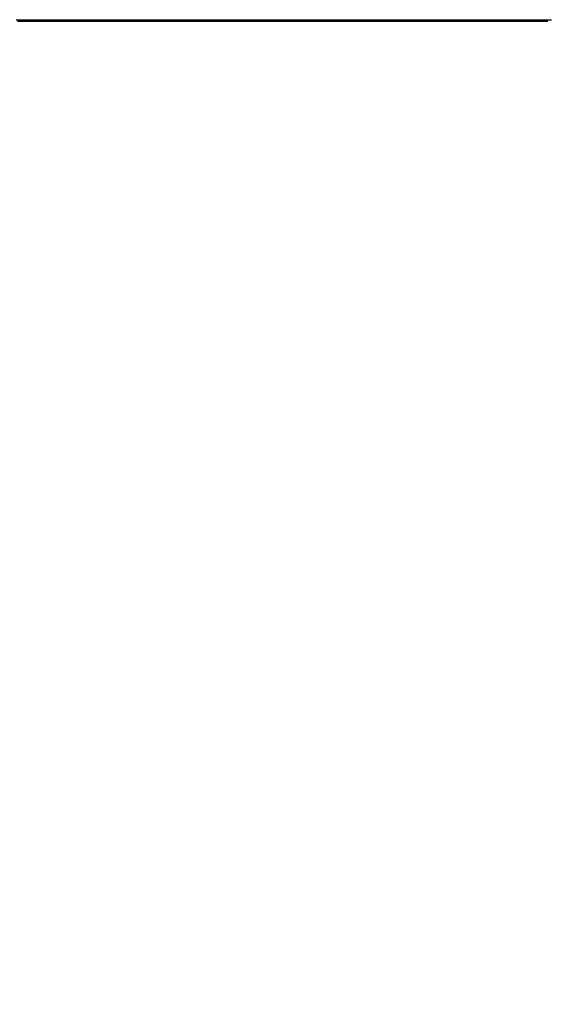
# Paper-space layout 'Wall Base Bracket' of a CAD drawing. Header units: millimetres. Extents: x 245 to 9339, y 492 to 8064.
# Tile 26 of 57: x 2815 to 3197, y 2126 to 2840. Entities that reach past the tile are written whole.
import ezdxf

# ---------------------------------------------------------------- set-up
doc = ezdxf.new("R2010")
doc.units = ezdxf.units.MM
doc.layers.add('COMPONENT_GEOMETRY', color=7, linetype='Continuous')
doc.styles.add('SLDTEXTSTYLE0', font='TXT', dxfattribs={"width": 0.75})
doc.dimstyles.new('SLDDIMSTYLE0', dxfattribs={"dimtxt": 50, "dimasz": 3.302, "dimexe": 0, "dimexo": 0.0625, "dimgap": 12.5, "dimtad": 0, "dimtih": 1, "dimtoh": 1, "dimdec": 0, "dimrnd": 1e-09, "dimzin": 12, "dimdsep": 46, "dimtxsty": 'SLDTEXTSTYLE0', "dimsah": 1, "dimcen": 0.09, "dimadec": 0, "dimazin": 3, "dimtfac": 1, "dimtdec": 0, "dimtofl": 0, "dimtmove": 0, "dimatfit": 3, "dimfxl": 1, "dimfrac": 2, "dimtolj": 1, "dimtzin": 12, "dimarcsym": 0})
doc.dimstyles.new('SLDDIMSTYLE2', dxfattribs={"dimtxt": 3.175, "dimasz": 3.302, "dimexe": 0, "dimexo": 0.0625, "dimgap": 0.79375, "dimtad": 0, "dimtih": 1, "dimtoh": 1, "dimdec": 1, "dimrnd": 1e-09, "dimzin": 12, "dimdsep": 46, "dimtxsty": 'SLDTEXTSTYLE0', "dimsah": 1, "dimcen": 0.09, "dimadec": 0, "dimazin": 3, "dimtfac": 1, "dimtdec": 1, "dimtofl": 0, "dimtmove": 0, "dimatfit": 3, "dimfxl": 1, "dimfrac": 2, "dimtolj": 1, "dimtzin": 12, "dimarcsym": 0})

# ---------------------------------------------------------------- blocks, each defined once
blk = doc.blocks.new('_D_21')
at = {"layer": 'COMPONENT_GEOMETRY', "color": 7}
for p, q in [((4545.08, 2838.73), (4868.32, 2838.73)), ((4865.15, 2838.73), (4865.15, 1750.17)), ((4865.15, 656.56), (4865.15, 1745.13)), ((713.95, 656.56), (4868.32, 656.56))]:
    blk.add_line(p, q, dxfattribs=at)
for points in [[(4865.15, 2838.73), (4864.64, 2835.43), (4865.65, 2835.43)], [(4865.15, 656.56), (4865.65, 659.87), (4864.64, 659.87)]]:
    blk.add_solid(points, dxfattribs=at)
at = {"layer": 'COMPONENT_GEOMETRY', "color": 7, "insert": (4858.69, 1749.22), "char_height": 3.175, "attachment_point": 1, "style": 'SLDTEXTSTYLE0'}
blk.add_mtext('2182.2', dxfattribs=at)
blk = doc.blocks.new('_D_23')
at = {"layer": 'COMPONENT_GEOMETRY', "color": 7}
for p, q in [((4544.13, 2838.25), (4544.13, 979.41)), ((713.18, 669.33), (713.18, 985.76)), ((713.18, 982.58), (2554.77, 982.58)), ((4544.13, 982.58), (2702.55, 982.58))]:
    blk.add_line(p, q, dxfattribs=at)
for points in [[(713.18, 982.58), (716.49, 982.08), (716.49, 983.09)], [(4544.13, 982.58), (4540.83, 983.09), (4540.83, 982.08)]]:
    blk.add_solid(points, dxfattribs=at)
at = {"layer": 'COMPONENT_GEOMETRY', "color": 7, "insert": (2554.77, 1007.35), "char_height": 50, "attachment_point": 1, "style": 'SLDTEXTSTYLE0'}
blk.add_mtext('3831', dxfattribs=at)

psp = doc.layouts.new('Wall Base Bracket')

# ---------------------------------------------------------------- linework, layer by layer
at = {"color": 7, "linetype": 'Continuous', "lineweight": 25, "flags": 128}
for points in [[(2812.47, 2839.71), (2820.23, 2839.71), (2824.11, 2839.71), (2827.99, 2839.71), (2835.75, 2839.71), (2839.63, 2839.71), (2847.39, 2839.71), (2851.27, 2839.71), (2859.03, 2839.71), (2862.91, 2839.71), (2870.67, 2839.71), (2874.54, 2839.71), (2878.42, 2839.71), (2886.18, 2839.71), (2890.06, 2839.71), (2897.82, 2839.71), (2901.7, 2839.71), (2909.46, 2839.71), (2913.34, 2839.71), (2921.1, 2839.71), (2924.98, 2839.71), (2928.86, 2839.71), (2936.61, 2839.71), (2940.49, 2839.71), (2948.25, 2839.71), (2952.13, 2839.71), (2959.89, 2839.71), (2963.77, 2839.71), (2971.53, 2839.71), (2975.41, 2839.71), (2979.29, 2839.71), (2987.05, 2839.71), (2990.93, 2839.71), (2998.69, 2839.71), (3002.56, 2839.71), (3010.32, 2839.71), (3014.2, 2839.71), (3018.08, 2839.71), (3025.84, 2839.71), (3029.72, 2839.71), (3037.48, 2839.71), (3041.36, 2839.71), (3049.12, 2839.71), (3053, 2839.71), (3060.76, 2839.71), (3064.63, 2839.71), (3068.51, 2839.71), (3076.27, 2839.71), (3080.15, 2839.71), (3087.91, 2839.71), (3091.79, 2839.71), (3099.55, 2839.71), (3103.43, 2839.71), (3111.19, 2839.71), (3115.07, 2839.71), (3118.95, 2839.71), (3126.7, 2839.71), (3130.58, 2839.71), (3138.34, 2839.71), (3142.22, 2839.71), (3149.98, 2839.71), (3153.86, 2839.71), (3161.62, 2839.71), (3165.5, 2839.71), (3169.38, 2839.71), (3177.14, 2839.71), (3181.02, 2839.71), (3188.77, 2839.71), (3192.65, 2839.71), (3200.41, 2839.71)], [(2813.56, 2838.73), (2817.44, 2838.73), (2825.2, 2838.73), (2829.08, 2838.73), (2836.84, 2838.73), (2840.72, 2838.73), (2844.6, 2838.73), (2852.36, 2838.73), (2856.24, 2838.73), (2864, 2838.73), (2867.87, 2838.73), (2875.63, 2838.73), (2879.51, 2838.73), (2887.27, 2838.73), (2891.15, 2838.73), (2895.03, 2838.73), (2902.79, 2838.73), (2906.67, 2838.73), (2914.43, 2838.73), (2918.31, 2838.73), (2926.07, 2838.73), (2929.94, 2838.73), (2937.7, 2838.73), (2941.58, 2838.73), (2945.46, 2838.73), (2953.22, 2838.73), (2957.1, 2838.73), (2964.86, 2838.73), (2968.74, 2838.73), (2976.5, 2838.73), (2980.38, 2838.73), (2988.14, 2838.73), (2992.01, 2838.73), (2995.89, 2838.73), (3003.65, 2838.73), (3007.53, 2838.73), (3015.29, 2838.73), (3019.17, 2838.73), (3026.93, 2838.73), (3030.81, 2838.73), (3034.69, 2838.73), (3042.45, 2838.73), (3046.33, 2838.73), (3054.08, 2838.73), (3057.96, 2838.73), (3065.72, 2838.73), (3069.6, 2838.73), (3077.36, 2838.73), (3081.24, 2838.73), (3085.12, 2838.73), (3092.88, 2838.73), (3096.76, 2838.73), (3104.52, 2838.73), (3108.4, 2838.73), (3116.16, 2838.73), (3120.03, 2838.73), (3127.79, 2838.73), (3131.67, 2838.73), (3135.55, 2838.73), (3143.31, 2838.73), (3147.19, 2838.73), (3154.95, 2838.73), (3158.83, 2838.73), (3166.59, 2838.73), (3170.47, 2838.73), (3178.23, 2838.73), (3182.1, 2838.73), (3185.98, 2838.73), (3193.74, 2838.73), (3197.62, 2838.73)]]:
    psp.add_lwpolyline(points, dxfattribs=at)

# ---------------------------------------------------------------- dimensions: what is measured, and where the dimension line sits
at = {"layer": 'COMPONENT_GEOMETRY', "color": 7}
dim = psp.add_linear_dim(base=(4865.15, 656.56), p1=(4543.81, 2838.73), p2=(712.68, 656.56), angle=90, dimstyle='SLDDIMSTYLE2', dxfattribs=at)
dim.commit()
dim.dimension.update_dxf_attribs({"geometry": '_D_21', "text_midpoint": (4865.15, 1747.65), "dimtype": 160})
dim = psp.add_linear_dim(base=(4544.13, 982.58), p1=(713.18, 668.06), p2=(4544.13, 2839.52), dimstyle='SLDDIMSTYLE0', dxfattribs=at)
dim.commit()
dim.dimension.update_dxf_attribs({"geometry": '_D_23', "text_midpoint": (2628.66, 982.58), "dimtype": 160})

doc.saveas('drawing.dxf')
